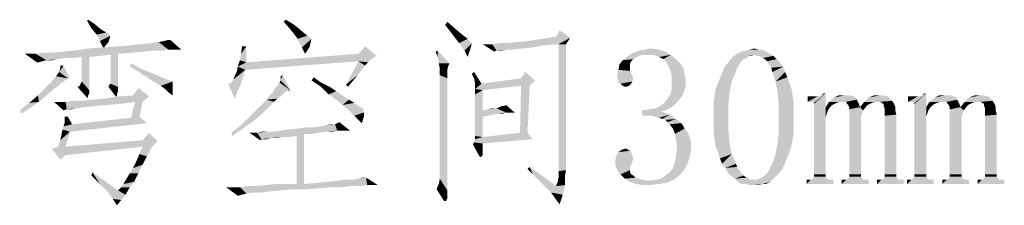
# Model space of a CAD drawing. Header units: millimetres. Extents: x 68 to 239, y 88 to 180.
# Tile 6 of 7: x 217.1 to 238.69, y 111.61 to 115.69. Entities that reach past the tile are written whole.
import ezdxf

# ---------------------------------------------------------------- set-up
doc = ezdxf.new("R2010")
doc.units = ezdxf.units.MM
doc.header["$LTSCALE"] = 16.335
doc.layers.add('50_ALL_DETAILS', color=7, linetype='CONTINUOUS')

msp = doc.modelspace()

# ---------------------------------------------------------------- linework, layer by layer
at = {"layer": '50_ALL_DETAILS', "color": 3}
for points in [[(218.576, 115.662), (218.599, 115.685), (218.74, 115.591)], [(218.74, 115.591), (218.67, 115.498), (218.576, 115.662)], [(218.67, 115.498), (218.74, 115.591), (218.88, 115.474)], [(218.88, 115.474), (218.787, 115.357), (218.67, 115.498)], [(222.888, 115.638), (222.935, 115.685), (223.123, 115.568)], [(223.123, 115.568), (223.052, 115.451), (222.888, 115.638)], [(223.052, 115.451), (223.123, 115.568), (223.263, 115.451)], [(226.427, 115.568), (226.474, 115.638), (226.662, 115.474)], [(226.662, 115.474), (226.591, 115.357), (226.427, 115.568)], [(218.88, 115.474), (218.998, 115.404), (218.787, 115.357)], [(218.787, 115.357), (218.998, 115.404), (219.091, 115.334)], [(219.091, 115.334), (218.857, 115.216), (218.787, 115.357)], [(218.857, 115.216), (219.091, 115.334), (219.045, 115.193)], [(223.263, 115.451), (223.193, 115.263), (223.052, 115.451)], [(223.263, 115.451), (223.404, 115.334), (223.193, 115.263)], [(223.193, 115.263), (223.404, 115.334), (223.498, 115.263)], [(226.591, 115.357), (226.662, 115.474), (226.802, 115.357)], [(226.802, 115.357), (226.732, 115.169), (226.591, 115.357)], [(226.802, 115.357), (226.92, 115.263), (226.732, 115.169)], [(227.787, 115.169), (227.998, 115.193), (229.17, 115.287)], [(228.912, 115.146), (227.787, 115.169), (229.17, 115.287)], [(227.998, 115.193), (228.255, 115.216), (229.17, 115.287)], [(228.255, 115.216), (228.537, 115.263), (229.17, 115.287)], [(229.17, 115.287), (228.537, 115.263), (228.865, 115.31)], [(228.865, 115.31), (228.935, 115.451), (229.17, 115.287)], [(228.912, 115.146), (229.17, 115.287), (229.076, 115.146)], [(218.951, 115.076), (218.599, 115.052), (218.927, 115.076)], [(220.357, 115.029), (218.599, 115.052), (218.951, 115.076)], [(219.045, 115.193), (218.927, 115.076), (218.857, 115.216)], [(218.927, 115.076), (219.045, 115.193), (218.951, 115.076)], [(220.357, 115.029), (218.951, 115.076), (219.279, 115.099)], [(220.357, 115.029), (219.279, 115.099), (219.537, 115.123)], [(220.357, 115.029), (219.537, 115.123), (219.771, 115.146)], [(220.357, 115.029), (219.771, 115.146), (219.982, 115.169)], [(220.357, 115.029), (219.982, 115.169), (220.146, 115.193)], [(220.146, 115.193), (220.263, 115.216), (220.404, 115.24)], [(220.357, 115.029), (220.146, 115.193), (220.404, 115.24)], [(220.404, 115.24), (220.263, 115.216), (220.357, 115.24)], [(220.498, 115.029), (220.357, 115.029), (220.404, 115.24)], [(220.591, 115.029), (220.498, 115.029), (220.404, 115.24)], [(220.591, 115.029), (220.404, 115.24), (220.638, 115.029)], [(221.927, 114.794), (221.951, 114.935), (222.068, 115.099)], [(221.927, 114.794), (222.068, 115.099), (222.068, 114.748)], [(222.068, 115.099), (221.951, 114.935), (221.974, 115.099)], [(223.498, 115.263), (223.287, 115.076), (223.193, 115.263)], [(223.498, 115.263), (223.474, 115.169), (223.287, 115.076)], [(223.287, 115.076), (223.474, 115.169), (223.451, 115.076)], [(223.451, 115.076), (223.357, 114.935), (223.287, 115.076)], [(223.451, 115.076), (223.404, 115.005), (223.357, 114.935)], [(224.529, 114.935), (224.67, 115.099), (224.927, 114.888)], [(226.732, 115.169), (226.92, 115.263), (227.013, 115.169)], [(227.013, 115.169), (226.849, 115.005), (226.732, 115.169)], [(226.849, 115.005), (227.013, 115.169), (226.966, 115.005)], [(227.341, 115.146), (227.505, 114.982), (227.248, 115.146)], [(227.341, 115.146), (227.459, 115.146), (227.505, 114.982)], [(227.787, 115.169), (227.459, 115.146), (227.599, 115.169)], [(228.912, 115.146), (227.459, 115.146), (227.787, 115.169)], [(227.459, 115.146), (228.912, 115.146), (228.607, 115.123)], [(227.459, 115.146), (228.607, 115.123), (227.763, 115.029)], [(227.459, 115.146), (227.763, 115.029), (227.552, 115.005)], [(227.459, 115.146), (227.552, 115.005), (227.505, 114.982)], [(228.607, 115.123), (228.349, 115.076), (227.763, 115.029)], [(228.349, 115.076), (228.115, 115.052), (227.763, 115.029)], [(229.076, 115.146), (229.076, 112.38), (228.912, 112.357)], [(229.076, 115.146), (228.912, 112.357), (228.912, 115.146)], [(217.31, 114.935), (217.474, 114.748), (217.216, 114.935)], [(217.31, 114.935), (217.451, 114.935), (217.474, 114.748)], [(217.802, 114.959), (219.537, 114.959), (217.451, 114.935)], [(217.802, 114.959), (217.451, 114.935), (217.615, 114.959)], [(217.451, 114.935), (219.537, 114.959), (219.255, 114.935)], [(217.451, 114.935), (219.255, 114.935), (218.084, 114.841)], [(217.451, 114.935), (218.084, 114.841), (217.685, 114.794)], [(217.451, 114.935), (217.685, 114.794), (217.474, 114.748)], [(218.084, 114.841), (217.92, 114.818), (217.685, 114.794)], [(219.795, 114.982), (217.802, 114.959), (218.037, 114.982)], [(217.802, 114.959), (219.795, 114.982), (219.537, 114.959)], [(220.005, 115.005), (218.037, 114.982), (218.295, 115.005)], [(218.037, 114.982), (220.005, 115.005), (219.795, 114.982)], [(219.255, 114.935), (219.091, 114.912), (218.084, 114.841)], [(219.091, 114.912), (218.459, 114.865), (218.084, 114.841)], [(218.084, 114.841), (218.459, 114.865), (218.271, 114.841)], [(220.357, 115.029), (218.295, 115.005), (218.599, 115.052)], [(220.005, 115.005), (218.295, 115.005), (220.357, 115.029)], [(218.459, 114.865), (219.091, 114.912), (218.623, 114.865)], [(218.623, 114.865), (218.459, 114.373), (218.459, 114.865)], [(218.459, 114.326), (218.459, 114.373), (218.623, 114.865)], [(218.459, 114.326), (218.623, 114.865), (218.623, 114.138)], [(219.091, 114.373), (219.091, 114.912), (219.255, 114.935)], [(219.091, 114.326), (219.091, 114.373), (219.255, 114.935)], [(219.091, 114.279), (219.091, 114.326), (219.255, 114.935)], [(219.091, 114.279), (219.255, 114.935), (219.255, 114.209)], [(220.005, 115.005), (220.357, 115.029), (220.216, 115.005)], [(224.927, 114.888), (222.068, 114.748), (224.529, 114.935)], [(224.927, 114.888), (224.88, 114.865), (222.068, 114.748)], [(224.88, 114.865), (224.81, 114.818), (222.068, 114.748)], [(226.263, 114.865), (226.216, 114.982), (226.263, 115.005)], [(226.287, 114.724), (226.263, 114.865), (226.263, 115.005)], [(226.287, 114.724), (226.263, 115.005), (226.521, 114.724)], [(226.966, 115.005), (226.92, 114.865), (226.849, 115.005)], [(227.552, 115.005), (227.763, 115.029), (227.646, 115.005)], [(227.763, 115.029), (228.115, 115.052), (227.927, 115.029)], [(230.623, 114.865), (230.318, 114.794), (230.435, 114.888)], [(230.623, 114.865), (230.552, 114.818), (230.318, 114.794)], [(230.74, 114.912), (230.435, 114.888), (230.552, 114.959)], [(230.435, 114.888), (230.74, 114.912), (230.623, 114.865)], [(231.255, 114.982), (230.552, 114.959), (230.67, 115.005)], [(230.74, 114.912), (230.552, 114.959), (231.255, 114.982)], [(231.115, 115.029), (230.67, 115.005), (230.81, 115.029)], [(230.67, 115.005), (231.115, 115.029), (231.255, 114.982)], [(230.88, 114.912), (230.74, 114.912), (231.255, 114.982)], [(230.81, 115.029), (230.951, 115.052), (231.115, 115.029)], [(230.998, 114.912), (230.88, 114.912), (231.255, 114.982)], [(230.998, 114.912), (231.255, 114.982), (231.373, 114.912)], [(231.373, 114.912), (231.115, 114.865), (230.998, 114.912)], [(231.209, 114.818), (231.115, 114.865), (231.373, 114.912)], [(231.209, 114.818), (231.373, 114.912), (231.49, 114.818)], [(233.084, 114.888), (233.037, 114.841), (232.685, 114.818)], [(233.084, 114.888), (232.685, 114.818), (232.755, 114.888)], [(232.685, 114.818), (233.037, 114.841), (232.966, 114.818)], [(233.552, 114.935), (233.201, 114.912), (232.755, 114.888)], [(233.552, 114.935), (232.755, 114.888), (232.826, 114.935)], [(233.084, 114.888), (232.755, 114.888), (233.201, 114.912)], [(233.459, 114.982), (232.826, 114.935), (232.92, 114.982)], [(232.826, 114.935), (233.459, 114.982), (233.552, 114.935)], [(232.92, 114.982), (233.013, 115.005), (233.388, 115.029)], [(232.92, 114.982), (233.388, 115.029), (233.459, 114.982)], [(233.295, 115.029), (233.388, 115.029), (233.013, 115.005)], [(233.295, 115.029), (233.013, 115.005), (233.107, 115.029)], [(233.084, 114.888), (233.201, 114.912), (233.13, 114.888)], [(233.107, 115.029), (233.201, 115.052), (233.295, 115.029)], [(233.271, 114.888), (233.201, 114.912), (233.552, 114.935)], [(233.318, 114.888), (233.271, 114.888), (233.552, 114.935)], [(233.318, 114.888), (233.552, 114.935), (233.623, 114.888)], [(233.623, 114.888), (233.388, 114.841), (233.318, 114.888)], [(233.435, 114.818), (233.388, 114.841), (233.623, 114.888)], [(233.435, 114.818), (233.623, 114.888), (233.693, 114.818)], [(217.685, 114.794), (217.591, 114.771), (217.474, 114.748)], [(217.474, 114.748), (217.591, 114.771), (217.521, 114.748)], [(217.685, 114.794), (217.92, 114.818), (217.802, 114.794)], [(217.966, 114.537), (217.99, 114.63), (218.06, 114.677)], [(218.154, 114.396), (217.966, 114.537), (218.06, 114.677)], [(218.06, 114.677), (217.99, 114.63), (217.99, 114.677)], [(218.177, 114.396), (218.154, 114.396), (218.06, 114.677)], [(218.177, 114.396), (218.06, 114.677), (218.201, 114.396)], [(219.513, 114.654), (219.537, 114.724), (219.818, 114.584)], [(219.818, 114.584), (219.677, 114.56), (219.513, 114.654)], [(222.045, 114.584), (221.857, 114.537), (221.88, 114.654)], [(222.068, 114.748), (221.88, 114.654), (221.927, 114.794)], [(221.88, 114.654), (222.068, 114.748), (224.529, 114.771)], [(221.88, 114.654), (224.529, 114.771), (222.045, 114.584)], [(224.81, 114.818), (224.529, 114.771), (222.068, 114.748)], [(224.67, 114.677), (224.248, 114.255), (224.529, 114.771)], [(224.67, 114.677), (224.599, 114.584), (224.248, 114.255)], [(224.529, 114.771), (224.81, 114.818), (224.74, 114.748)], [(224.529, 114.771), (224.74, 114.748), (224.67, 114.677)], [(226.521, 114.724), (226.31, 114.607), (226.287, 114.724)], [(226.521, 114.724), (226.498, 114.677), (226.31, 114.607)], [(226.31, 114.607), (226.498, 114.677), (226.474, 114.584)], [(230.482, 114.654), (230.224, 114.584), (230.248, 114.701)], [(230.482, 114.654), (230.482, 114.607), (230.224, 114.584)], [(230.505, 114.771), (230.248, 114.701), (230.318, 114.794)], [(230.505, 114.771), (230.482, 114.724), (230.248, 114.701)], [(230.248, 114.701), (230.482, 114.724), (230.482, 114.654)], [(230.318, 114.794), (230.552, 114.818), (230.505, 114.771)], [(231.49, 114.818), (231.279, 114.748), (231.209, 114.818)], [(231.279, 114.748), (231.49, 114.818), (231.584, 114.724)], [(231.584, 114.724), (231.326, 114.654), (231.279, 114.748)], [(231.326, 114.654), (231.584, 114.724), (231.654, 114.607)], [(231.654, 114.607), (231.373, 114.537), (231.326, 114.654)], [(232.826, 114.63), (232.802, 114.537), (232.498, 114.513)], [(232.826, 114.63), (232.498, 114.513), (232.545, 114.63)], [(232.873, 114.701), (232.545, 114.63), (232.615, 114.724)], [(232.545, 114.63), (232.873, 114.701), (232.826, 114.63)], [(232.966, 114.818), (232.92, 114.771), (232.615, 114.724)], [(232.966, 114.818), (232.615, 114.724), (232.685, 114.818)], [(232.615, 114.724), (232.92, 114.771), (232.873, 114.701)], [(233.693, 114.818), (233.482, 114.771), (233.435, 114.818)], [(233.482, 114.771), (233.693, 114.818), (233.763, 114.748)], [(233.763, 114.748), (233.529, 114.701), (233.482, 114.771)], [(233.529, 114.701), (233.763, 114.748), (233.834, 114.654)], [(233.834, 114.654), (233.576, 114.63), (233.529, 114.701)], [(233.599, 114.537), (233.576, 114.63), (233.834, 114.654)], [(233.599, 114.537), (233.834, 114.654), (233.88, 114.537)], [(218.154, 114.396), (217.779, 114.302), (217.896, 114.443)], [(218.154, 114.396), (217.896, 114.443), (217.966, 114.537)], [(219.677, 114.56), (219.818, 114.584), (220.052, 114.49)], [(220.052, 114.49), (219.818, 114.466), (219.677, 114.56)], [(219.818, 114.466), (220.052, 114.49), (220.263, 114.396)], [(220.263, 114.396), (219.959, 114.373), (219.818, 114.466)], [(221.74, 114.302), (221.787, 114.373), (222.045, 114.584)], [(221.74, 114.302), (222.045, 114.584), (221.951, 114.279)], [(221.787, 114.373), (221.81, 114.443), (222.045, 114.584)], [(221.81, 114.443), (221.857, 114.537), (222.045, 114.584)], [(222.818, 114.396), (222.818, 114.443), (222.865, 114.466)], [(222.818, 114.349), (222.818, 114.396), (222.865, 114.466)], [(222.818, 114.349), (222.865, 114.466), (223.029, 114.138)], [(223.498, 114.349), (223.545, 114.419), (223.709, 114.302)], [(224.599, 114.584), (224.505, 114.466), (224.248, 114.255)], [(224.505, 114.466), (224.412, 114.349), (224.248, 114.255)], [(226.474, 114.584), (226.31, 114.466), (226.31, 114.607)], [(226.474, 114.584), (226.474, 114.49), (226.31, 114.466)], [(226.31, 114.466), (226.474, 114.49), (226.474, 114.396)], [(226.474, 114.396), (226.31, 112.31), (226.31, 114.466)], [(227.06, 114.396), (227.013, 114.49), (227.06, 114.537)], [(227.084, 114.279), (227.06, 114.396), (227.06, 114.537)], [(227.084, 114.279), (227.06, 114.537), (227.224, 114.279)], [(228.091, 114.396), (228.185, 114.537), (228.396, 114.349)], [(230.482, 114.56), (230.201, 114.466), (230.224, 114.584)], [(230.482, 114.56), (230.505, 114.513), (230.201, 114.466)], [(230.505, 114.513), (230.505, 114.49), (230.201, 114.466)], [(230.201, 114.466), (230.505, 114.49), (230.529, 114.443)], [(230.529, 114.443), (230.201, 114.396), (230.201, 114.466)], [(230.201, 114.396), (230.529, 114.443), (230.552, 114.396)], [(230.224, 114.584), (230.482, 114.607), (230.482, 114.56)], [(231.373, 114.537), (231.654, 114.607), (231.677, 114.49)], [(231.677, 114.49), (231.396, 114.443), (231.373, 114.537)], [(231.396, 114.443), (231.677, 114.49), (231.701, 114.373)], [(231.701, 114.373), (231.396, 114.326), (231.396, 114.443)], [(232.451, 114.396), (232.498, 114.513), (232.802, 114.537)], [(232.451, 114.396), (232.802, 114.537), (232.709, 114.326)], [(233.88, 114.537), (233.67, 114.326), (233.599, 114.537)], [(233.88, 114.537), (233.927, 114.419), (233.67, 114.326)], [(233.67, 114.326), (233.927, 114.419), (233.974, 114.302)], [(218.037, 114.302), (217.99, 114.279), (217.638, 114.162)], [(218.037, 114.302), (217.638, 114.162), (217.779, 114.302)], [(217.99, 114.279), (217.92, 114.209), (217.638, 114.162)], [(217.638, 114.162), (217.92, 114.209), (217.849, 114.162)], [(218.154, 114.396), (218.13, 114.373), (217.779, 114.302)], [(218.13, 114.373), (218.084, 114.349), (217.779, 114.302)], [(217.779, 114.302), (218.084, 114.349), (218.037, 114.302)], [(218.623, 114.138), (218.365, 114.209), (218.412, 114.232)], [(218.623, 114.138), (218.576, 113.974), (218.365, 114.209)], [(218.623, 114.138), (218.412, 114.232), (218.435, 114.279)], [(218.623, 114.138), (218.435, 114.279), (218.459, 114.326)], [(219.045, 114.209), (219.068, 114.255), (219.091, 114.279)], [(219.255, 114.209), (219.045, 114.209), (219.091, 114.279)], [(219.255, 114.209), (219.209, 113.998), (219.045, 114.209)], [(219.255, 114.209), (219.255, 114.115), (219.209, 113.998)], [(219.959, 114.373), (220.263, 114.396), (220.451, 114.326)], [(220.451, 114.326), (220.076, 114.302), (219.959, 114.373)], [(220.193, 114.232), (220.076, 114.302), (220.451, 114.326)], [(220.287, 114.162), (220.193, 114.232), (220.451, 114.326)], [(220.287, 114.162), (220.451, 114.326), (220.451, 114.162)], [(221.951, 114.279), (221.67, 114.279), (221.74, 114.302)], [(221.951, 114.279), (221.81, 113.951), (221.67, 114.279)], [(223.029, 114.138), (222.701, 114.185), (222.748, 114.232)], [(223.029, 114.138), (222.748, 114.232), (222.795, 114.302)], [(223.029, 114.138), (222.795, 114.302), (222.818, 114.349)], [(223.709, 114.302), (223.709, 114.209), (223.498, 114.349)], [(223.709, 114.209), (223.709, 114.302), (223.896, 114.209)], [(223.896, 114.209), (223.873, 114.044), (223.709, 114.209)], [(223.896, 114.209), (224.037, 114.115), (223.873, 114.044)], [(224.248, 114.255), (224.412, 114.349), (224.295, 114.209)], [(226.31, 112.193), (226.31, 112.31), (226.474, 114.396)], [(226.31, 112.193), (226.474, 114.396), (226.474, 111.935)], [(227.224, 114.279), (228.091, 114.232), (227.084, 114.162)], [(227.224, 114.279), (227.084, 114.162), (227.084, 114.279)], [(227.084, 114.162), (228.091, 114.232), (227.248, 114.138)], [(228.396, 114.349), (227.224, 114.279), (228.091, 114.396)], [(228.091, 114.232), (227.224, 114.279), (228.396, 114.349)], [(228.279, 114.232), (228.068, 113.201), (228.091, 114.232)], [(228.068, 113.201), (228.279, 114.232), (228.232, 113.201)], [(228.091, 114.232), (228.396, 114.349), (228.279, 114.232)], [(230.552, 114.396), (230.224, 114.349), (230.201, 114.396)], [(230.224, 114.349), (230.552, 114.396), (230.529, 114.326)], [(230.529, 114.326), (230.224, 114.302), (230.224, 114.349)], [(230.271, 114.279), (230.224, 114.302), (230.529, 114.326)], [(230.271, 114.279), (230.529, 114.326), (230.505, 114.279)], [(230.505, 114.279), (230.318, 114.232), (230.271, 114.279)], [(230.318, 114.232), (230.505, 114.279), (230.459, 114.232)], [(230.459, 114.232), (230.388, 114.209), (230.318, 114.232)], [(231.396, 114.326), (231.701, 114.373), (231.701, 114.255)], [(231.701, 114.255), (231.396, 114.185), (231.396, 114.326)], [(231.396, 114.185), (231.701, 114.255), (231.677, 114.138)], [(232.357, 114.162), (232.404, 114.279), (232.709, 114.326)], [(232.357, 114.162), (232.709, 114.326), (232.662, 114.091)], [(232.709, 114.326), (232.404, 114.279), (232.451, 114.396)], [(233.974, 114.302), (233.716, 114.091), (233.67, 114.326)], [(233.974, 114.302), (234.021, 114.162), (233.716, 114.091)], [(217.521, 113.88), (217.31, 113.857), (217.498, 114.021)], [(217.849, 114.162), (217.498, 114.021), (217.638, 114.162)], [(217.498, 114.021), (217.849, 114.162), (217.521, 113.88)], [(218.107, 113.88), (218.459, 113.904), (219.935, 113.998)], [(219.63, 113.88), (218.107, 113.88), (219.935, 113.998)], [(218.459, 113.904), (218.693, 113.927), (219.935, 113.998)], [(218.623, 114.138), (218.623, 114.068), (218.576, 113.974)], [(218.623, 114.068), (218.599, 114.021), (218.576, 113.974)], [(218.576, 113.974), (218.599, 114.021), (218.599, 113.974)], [(218.693, 113.927), (218.951, 113.951), (219.935, 113.998)], [(219.935, 113.998), (218.951, 113.951), (219.255, 113.998)], [(219.255, 114.115), (219.232, 114.044), (219.209, 113.998)], [(219.209, 113.998), (219.232, 114.044), (219.232, 113.998)], [(219.935, 113.998), (219.255, 113.998), (219.584, 114.021)], [(219.584, 114.021), (219.701, 114.185), (219.935, 113.998)], [(219.63, 113.88), (219.935, 113.998), (219.795, 113.88)], [(220.451, 114.162), (220.357, 114.091), (220.287, 114.162)], [(220.357, 114.091), (220.451, 114.162), (220.451, 114.021)], [(222.818, 113.998), (222.513, 113.927), (222.584, 114.021)], [(222.818, 113.998), (222.748, 113.951), (222.513, 113.927)], [(222.912, 114.091), (222.865, 114.044), (222.584, 114.021)], [(222.912, 114.091), (222.584, 114.021), (222.654, 114.091)], [(222.584, 114.021), (222.865, 114.044), (222.818, 113.998)], [(223.029, 114.138), (222.654, 114.091), (222.701, 114.185)], [(223.029, 114.138), (222.959, 114.115), (222.654, 114.091)], [(222.654, 114.091), (222.959, 114.115), (222.912, 114.091)], [(222.959, 114.115), (223.029, 114.138), (223.005, 114.115)], [(223.873, 114.044), (224.037, 114.115), (224.177, 114.021)], [(224.177, 114.021), (224.037, 113.927), (223.873, 114.044)], [(224.037, 113.927), (224.177, 114.021), (224.318, 113.927)], [(227.248, 114.138), (227.084, 114.044), (227.084, 114.162)], [(227.084, 114.044), (227.248, 114.138), (227.248, 113.693)], [(227.248, 113.693), (227.084, 113.201), (227.084, 114.044)], [(231.63, 114.021), (231.302, 113.951), (231.373, 114.068)], [(231.302, 113.951), (231.63, 114.021), (231.56, 113.927)], [(231.677, 114.138), (231.373, 114.068), (231.396, 114.185)], [(231.373, 114.068), (231.677, 114.138), (231.63, 114.021)], [(232.31, 113.857), (232.334, 114.021), (232.662, 114.091)], [(232.31, 113.857), (232.662, 114.091), (232.638, 113.834)], [(232.662, 114.091), (232.334, 114.021), (232.357, 114.162)], [(233.716, 114.091), (234.021, 114.162), (234.045, 114.021)], [(234.045, 114.021), (233.74, 113.834), (233.716, 114.091)], [(234.045, 114.021), (234.068, 113.88), (233.74, 113.834)], [(234.373, 113.88), (234.584, 113.998), (234.677, 114.021)], [(234.443, 113.88), (234.373, 113.88), (234.677, 114.021)], [(234.42, 113.998), (234.584, 113.998), (234.373, 113.88)], [(234.42, 113.998), (234.373, 113.88), (234.373, 113.998)], [(234.443, 113.88), (234.677, 114.021), (234.771, 114.068)], [(234.466, 113.88), (234.443, 113.88), (234.771, 114.068)], [(234.513, 113.857), (234.466, 113.88), (234.771, 114.068)], [(234.513, 113.834), (234.513, 113.857), (234.771, 114.068)], [(234.513, 113.787), (234.513, 113.834), (234.771, 114.068)], [(234.513, 113.787), (234.771, 114.068), (234.771, 113.763)], [(234.771, 114.068), (234.677, 114.021), (234.724, 114.068)], [(235.427, 113.974), (235.451, 113.927), (234.841, 113.88)], [(235.427, 113.974), (234.841, 113.88), (234.959, 113.974)], [(235.31, 114.021), (235.38, 113.998), (234.959, 113.974)], [(235.24, 114.021), (235.31, 114.021), (234.959, 113.974)], [(235.17, 114.021), (235.24, 114.021), (234.959, 113.974)], [(235.17, 114.021), (234.959, 113.974), (235.052, 114.021)], [(234.959, 113.974), (235.38, 113.998), (235.427, 113.974)], [(236.177, 113.951), (235.615, 113.88), (235.709, 113.974)], [(236.037, 114.021), (236.13, 113.998), (235.709, 113.974)], [(235.943, 114.021), (236.037, 114.021), (235.709, 113.974)], [(235.943, 114.021), (235.709, 113.974), (235.826, 114.021)], [(235.709, 113.974), (236.13, 113.998), (236.177, 113.951)], [(236.576, 113.88), (236.787, 113.998), (236.88, 114.021)], [(236.646, 113.88), (236.576, 113.88), (236.88, 114.021)], [(236.623, 113.998), (236.787, 113.998), (236.576, 113.88)], [(236.623, 113.998), (236.576, 113.88), (236.576, 113.998)], [(236.646, 113.88), (236.88, 114.021), (236.974, 114.068)], [(236.67, 113.88), (236.646, 113.88), (236.974, 114.068)], [(236.716, 113.857), (236.67, 113.88), (236.974, 114.068)], [(236.716, 113.834), (236.716, 113.857), (236.974, 114.068)], [(236.716, 113.787), (236.716, 113.834), (236.974, 114.068)], [(236.716, 113.787), (236.974, 114.068), (236.974, 113.763)], [(236.974, 114.068), (236.88, 114.021), (236.927, 114.068)], [(237.63, 113.974), (237.654, 113.927), (237.045, 113.88)], [(237.63, 113.974), (237.045, 113.88), (237.162, 113.974)], [(237.513, 114.021), (237.584, 113.998), (237.162, 113.974)], [(237.443, 114.021), (237.513, 114.021), (237.162, 113.974)], [(237.373, 114.021), (237.443, 114.021), (237.162, 113.974)], [(237.373, 114.021), (237.162, 113.974), (237.255, 114.021)], [(237.162, 113.974), (237.584, 113.998), (237.63, 113.974)], [(238.38, 113.951), (237.818, 113.88), (237.912, 113.974)], [(238.24, 114.021), (238.334, 113.998), (237.912, 113.974)], [(238.146, 114.021), (238.24, 114.021), (237.912, 113.974)], [(238.146, 114.021), (237.912, 113.974), (238.029, 114.021)], [(237.912, 113.974), (238.334, 113.998), (238.38, 113.951)], [(217.099, 113.693), (217.31, 113.857), (217.521, 113.88)], [(217.099, 113.693), (217.521, 113.88), (217.146, 113.623)], [(217.966, 113.88), (218.06, 113.693), (217.849, 113.88)], [(217.966, 113.88), (218.107, 113.88), (218.06, 113.693)], [(218.107, 113.88), (218.13, 113.716), (218.06, 113.693)], [(218.459, 113.904), (218.107, 113.88), (218.271, 113.904)], [(218.107, 113.88), (219.63, 113.88), (218.74, 113.787)], [(218.107, 113.88), (218.74, 113.787), (218.529, 113.763)], [(218.107, 113.88), (218.529, 113.763), (218.13, 113.716)], [(218.529, 113.763), (218.341, 113.74), (218.13, 113.716)], [(219.63, 113.88), (218.998, 113.81), (218.74, 113.787)], [(219.63, 113.88), (219.302, 113.834), (218.998, 113.81)], [(219.795, 113.88), (219.724, 113.552), (219.537, 113.529)], [(219.795, 113.88), (219.537, 113.529), (219.63, 113.88)], [(222.677, 113.88), (222.326, 113.74), (222.513, 113.927)], [(222.677, 113.88), (222.607, 113.81), (222.326, 113.74)], [(222.326, 113.74), (222.607, 113.81), (222.443, 113.646)], [(222.513, 113.927), (222.748, 113.951), (222.677, 113.88)], [(224.318, 113.927), (224.177, 113.81), (224.037, 113.927)], [(224.318, 113.927), (224.435, 113.857), (224.177, 113.81)], [(224.177, 113.81), (224.435, 113.857), (224.529, 113.787)], [(224.529, 113.787), (224.318, 113.693), (224.177, 113.81)], [(224.529, 113.787), (224.623, 113.74), (224.318, 113.693)], [(227.552, 113.74), (227.623, 113.763), (227.716, 113.787)], [(227.763, 113.646), (227.552, 113.74), (227.716, 113.787)], [(227.716, 113.787), (227.623, 113.763), (227.67, 113.787)], [(227.763, 113.646), (227.716, 113.787), (227.763, 113.81)], [(227.834, 113.646), (227.763, 113.646), (227.763, 113.81)], [(227.904, 113.646), (227.834, 113.646), (227.763, 113.81)], [(227.904, 113.646), (227.763, 113.81), (227.951, 113.646)], [(230.904, 113.716), (231.045, 113.74), (231.396, 113.763)], [(230.904, 113.716), (231.396, 113.763), (231.302, 113.716)], [(231.396, 113.763), (231.045, 113.74), (231.138, 113.787)], [(231.49, 113.857), (231.138, 113.787), (231.232, 113.857)], [(231.138, 113.787), (231.49, 113.857), (231.396, 113.763)], [(231.56, 113.927), (231.232, 113.857), (231.302, 113.951)], [(231.232, 113.857), (231.56, 113.927), (231.49, 113.857)], [(232.638, 113.834), (232.31, 113.716), (232.31, 113.857)], [(232.31, 113.552), (232.31, 113.716), (232.638, 113.834)], [(232.31, 113.552), (232.638, 113.834), (232.638, 113.552)], [(233.74, 113.834), (234.068, 113.88), (234.068, 113.716)], [(234.068, 113.716), (233.74, 113.552), (233.74, 113.834)], [(234.771, 113.763), (234.513, 112.287), (234.513, 113.787)], [(234.771, 113.763), (234.771, 113.552), (234.513, 112.287)], [(235.005, 113.857), (234.771, 113.763), (234.841, 113.88)], [(235.005, 113.857), (234.959, 113.834), (234.771, 113.763)], [(234.959, 113.834), (234.912, 113.81), (234.771, 113.763)], [(234.771, 113.763), (234.912, 113.81), (234.865, 113.763)], [(234.771, 113.763), (234.865, 113.763), (234.818, 113.693)], [(234.771, 113.763), (234.818, 113.693), (234.795, 113.623)], [(234.771, 113.763), (234.795, 113.623), (234.771, 113.552)], [(235.076, 113.88), (234.841, 113.88), (235.451, 113.927)], [(234.841, 113.88), (235.076, 113.88), (235.005, 113.857)], [(235.123, 113.88), (235.076, 113.88), (235.451, 113.927)], [(235.17, 113.88), (235.123, 113.88), (235.451, 113.927)], [(235.216, 113.88), (235.17, 113.88), (235.451, 113.927)], [(235.216, 113.88), (235.451, 113.927), (235.474, 113.88)], [(235.474, 113.88), (235.24, 113.834), (235.216, 113.88)], [(235.24, 113.834), (235.474, 113.88), (235.498, 113.834)], [(235.498, 113.834), (235.263, 113.81), (235.24, 113.834)], [(235.287, 113.763), (235.263, 113.81), (235.498, 113.834)], [(235.287, 113.763), (235.498, 113.834), (235.521, 113.763)], [(235.521, 113.763), (235.287, 113.716), (235.287, 113.763)], [(235.591, 113.693), (235.287, 113.716), (235.521, 113.763)], [(235.779, 113.857), (235.521, 113.763), (235.615, 113.88)], [(235.779, 113.857), (235.732, 113.834), (235.521, 113.763)], [(235.732, 113.834), (235.685, 113.81), (235.521, 113.763)], [(235.521, 113.763), (235.685, 113.81), (235.591, 113.693)], [(236.177, 113.951), (236.224, 113.904), (235.615, 113.88)], [(235.849, 113.88), (235.615, 113.88), (236.224, 113.904)], [(235.615, 113.88), (235.849, 113.88), (235.779, 113.857)], [(235.896, 113.88), (235.849, 113.88), (236.224, 113.904)], [(235.966, 113.88), (235.896, 113.88), (236.224, 113.904)], [(236.037, 113.834), (235.966, 113.88), (236.224, 113.904)], [(236.037, 113.834), (236.224, 113.904), (236.271, 113.834)], [(236.271, 113.834), (236.037, 113.787), (236.037, 113.834)], [(236.037, 113.787), (236.271, 113.834), (236.295, 113.763)], [(236.295, 113.763), (236.06, 113.74), (236.037, 113.787)], [(236.06, 113.74), (236.295, 113.763), (236.295, 113.693)], [(236.974, 113.763), (236.716, 112.287), (236.716, 113.787)], [(236.974, 113.763), (236.974, 113.552), (236.716, 112.287)], [(237.209, 113.857), (236.974, 113.763), (237.045, 113.88)], [(237.209, 113.857), (237.162, 113.834), (236.974, 113.763)], [(237.162, 113.834), (237.115, 113.81), (236.974, 113.763)], [(236.974, 113.763), (237.115, 113.81), (237.068, 113.763)], [(236.974, 113.763), (237.068, 113.763), (237.021, 113.693)], [(236.974, 113.763), (237.021, 113.693), (236.998, 113.623)], [(236.974, 113.763), (236.998, 113.623), (236.974, 113.552)], [(237.279, 113.88), (237.045, 113.88), (237.654, 113.927)], [(237.045, 113.88), (237.279, 113.88), (237.209, 113.857)], [(237.326, 113.88), (237.279, 113.88), (237.654, 113.927)], [(237.373, 113.88), (237.326, 113.88), (237.654, 113.927)], [(237.42, 113.88), (237.373, 113.88), (237.654, 113.927)], [(237.42, 113.88), (237.654, 113.927), (237.677, 113.88)], [(237.677, 113.88), (237.443, 113.834), (237.42, 113.88)], [(237.443, 113.834), (237.677, 113.88), (237.701, 113.834)], [(237.701, 113.834), (237.466, 113.81), (237.443, 113.834)], [(237.49, 113.763), (237.466, 113.81), (237.701, 113.834)], [(237.49, 113.763), (237.701, 113.834), (237.724, 113.763)], [(237.724, 113.763), (237.49, 113.716), (237.49, 113.763)], [(237.795, 113.693), (237.49, 113.716), (237.724, 113.763)], [(237.982, 113.857), (237.724, 113.763), (237.818, 113.88)], [(237.982, 113.857), (237.935, 113.834), (237.724, 113.763)], [(237.935, 113.834), (237.888, 113.81), (237.724, 113.763)], [(237.724, 113.763), (237.888, 113.81), (237.795, 113.693)], [(238.38, 113.951), (238.427, 113.904), (237.818, 113.88)], [(238.052, 113.88), (237.818, 113.88), (238.427, 113.904)], [(237.818, 113.88), (238.052, 113.88), (237.982, 113.857)], [(238.099, 113.88), (238.052, 113.88), (238.427, 113.904)], [(238.17, 113.88), (238.099, 113.88), (238.427, 113.904)], [(238.24, 113.834), (238.17, 113.88), (238.427, 113.904)], [(238.24, 113.834), (238.427, 113.904), (238.474, 113.834)], [(238.474, 113.834), (238.24, 113.787), (238.24, 113.834)], [(238.24, 113.787), (238.474, 113.834), (238.498, 113.763)], [(238.498, 113.763), (238.263, 113.74), (238.24, 113.787)], [(238.263, 113.74), (238.498, 113.763), (238.498, 113.693)], [(218.154, 113.552), (218.084, 113.529), (218.084, 113.552)], [(218.084, 113.482), (218.084, 113.529), (218.154, 113.552)], [(218.084, 113.412), (218.084, 113.482), (218.154, 113.552)], [(218.084, 113.412), (218.154, 113.552), (218.248, 113.388)], [(218.13, 113.716), (218.341, 113.74), (218.224, 113.716)], [(219.537, 113.529), (219.724, 113.552), (219.888, 113.412)], [(222.255, 113.482), (221.951, 113.365), (222.138, 113.552)], [(222.443, 113.646), (222.138, 113.552), (222.326, 113.74)], [(222.138, 113.552), (222.443, 113.646), (222.255, 113.482)], [(224.318, 113.693), (224.623, 113.74), (224.646, 113.646)], [(224.646, 113.646), (224.435, 113.576), (224.318, 113.693)], [(224.435, 113.576), (224.646, 113.646), (224.646, 113.552)], [(224.646, 113.552), (224.529, 113.482), (224.435, 113.576)], [(224.529, 113.482), (224.646, 113.552), (224.623, 113.482)], [(227.248, 113.693), (227.248, 113.552), (227.084, 113.201)], [(227.084, 113.13), (227.084, 113.201), (227.248, 113.552)], [(227.084, 113.13), (227.248, 113.552), (227.248, 113.107)], [(227.248, 113.693), (227.365, 113.716), (227.552, 113.74)], [(227.763, 113.646), (227.248, 113.693), (227.552, 113.74)], [(227.248, 113.693), (227.763, 113.646), (227.599, 113.623)], [(227.248, 113.693), (227.599, 113.623), (227.248, 113.552)], [(227.599, 113.623), (227.365, 113.576), (227.248, 113.552)], [(227.552, 113.74), (227.365, 113.716), (227.459, 113.74)], [(227.599, 113.623), (227.482, 113.599), (227.365, 113.576)], [(227.599, 113.623), (227.763, 113.646), (227.693, 113.623)], [(231.302, 113.716), (230.74, 113.693), (230.904, 113.716)], [(230.74, 113.693), (231.302, 113.716), (231.162, 113.669)], [(231.162, 113.669), (230.74, 113.576), (230.74, 113.693)], [(231.162, 113.669), (231.349, 113.599), (230.74, 113.576)], [(230.834, 113.576), (230.74, 113.576), (231.349, 113.599)], [(230.951, 113.576), (230.834, 113.576), (231.349, 113.599)], [(231.021, 113.552), (230.951, 113.576), (231.349, 113.599)], [(231.115, 113.529), (231.021, 113.552), (231.349, 113.599)], [(231.185, 113.505), (231.115, 113.529), (231.349, 113.599)], [(231.185, 113.505), (231.349, 113.599), (231.49, 113.505)], [(232.638, 113.552), (232.31, 113.365), (232.31, 113.552)], [(232.31, 113.365), (232.638, 113.552), (232.638, 113.248)], [(233.74, 113.552), (234.068, 113.716), (234.068, 113.552)], [(234.068, 113.552), (234.068, 113.365), (233.74, 113.248)], [(234.068, 113.552), (233.74, 113.248), (233.74, 113.552)], [(234.513, 112.287), (234.771, 113.552), (234.771, 112.287)], [(235.591, 113.693), (235.287, 113.646), (235.287, 113.716)], [(235.287, 113.576), (235.287, 113.646), (235.591, 113.693)], [(235.287, 113.576), (235.591, 113.693), (235.545, 113.552)], [(235.545, 113.552), (235.287, 112.287), (235.287, 113.576)], [(235.287, 112.287), (235.545, 113.552), (235.545, 112.287)], [(236.295, 113.693), (236.06, 113.669), (236.06, 113.74)], [(236.06, 113.669), (236.295, 113.693), (236.318, 113.599)], [(236.318, 113.599), (236.06, 113.576), (236.06, 113.669)], [(236.06, 112.287), (236.06, 113.576), (236.318, 113.599)], [(236.06, 112.287), (236.318, 113.599), (236.318, 112.287)], [(236.716, 112.287), (236.974, 113.552), (236.974, 112.287)], [(237.795, 113.693), (237.49, 113.646), (237.49, 113.716)], [(237.49, 113.576), (237.49, 113.646), (237.795, 113.693)], [(237.49, 113.576), (237.795, 113.693), (237.748, 113.552)], [(237.748, 113.552), (237.49, 112.287), (237.49, 113.576)], [(237.49, 112.287), (237.748, 113.552), (237.748, 112.287)], [(238.498, 113.693), (238.263, 113.669), (238.263, 113.74)], [(238.263, 113.669), (238.498, 113.693), (238.521, 113.599)], [(238.521, 113.599), (238.263, 113.576), (238.263, 113.669)], [(238.263, 112.287), (238.263, 113.576), (238.521, 113.599)], [(238.263, 112.287), (238.521, 113.599), (238.521, 112.287)], [(218.037, 113.271), (218.06, 113.341), (219.888, 113.412)], [(218.037, 113.271), (219.888, 113.412), (218.201, 113.224)], [(218.248, 113.388), (218.06, 113.341), (218.084, 113.412)], [(218.06, 113.341), (218.248, 113.388), (219.888, 113.412)], [(219.888, 113.412), (218.248, 113.388), (219.537, 113.529)], [(222.021, 113.318), (221.74, 113.201), (221.951, 113.365)], [(221.951, 113.365), (222.255, 113.482), (222.021, 113.318)], [(224.06, 113.248), (223.545, 113.318), (223.709, 113.341)], [(223.709, 113.341), (223.826, 113.365), (224.013, 113.388)], [(224.06, 113.248), (223.709, 113.341), (224.013, 113.388)], [(224.013, 113.388), (223.826, 113.365), (223.92, 113.388)], [(224.013, 113.388), (224.06, 113.412), (224.107, 113.435)], [(224.06, 113.248), (224.013, 113.388), (224.107, 113.435)], [(224.177, 113.248), (224.06, 113.248), (224.107, 113.435)], [(224.271, 113.248), (224.177, 113.248), (224.107, 113.435)], [(224.271, 113.248), (224.107, 113.435), (224.341, 113.248)], [(224.623, 113.482), (224.599, 113.412), (224.529, 113.482)], [(231.49, 113.505), (231.255, 113.482), (231.185, 113.505)], [(231.302, 113.435), (231.255, 113.482), (231.49, 113.505)], [(231.302, 113.435), (231.49, 113.505), (231.607, 113.412)], [(231.607, 113.412), (231.349, 113.388), (231.302, 113.435)], [(231.42, 113.294), (231.349, 113.388), (231.607, 113.412)], [(231.42, 113.294), (231.607, 113.412), (231.677, 113.294)], [(232.638, 113.248), (232.31, 113.201), (232.31, 113.365)], [(233.74, 113.248), (234.068, 113.365), (234.068, 113.201)], [(217.943, 112.896), (217.99, 113.037), (218.201, 113.224)], [(217.943, 112.896), (218.201, 113.224), (218.107, 112.896)], [(217.99, 113.037), (218.013, 113.154), (218.201, 113.224)], [(218.201, 113.224), (218.013, 113.154), (218.037, 113.271)], [(219.795, 113.037), (219.935, 113.201), (220.123, 113.013)], [(221.74, 113.201), (222.021, 113.318), (221.763, 113.13)], [(222.209, 113.201), (222.373, 113.037), (222.138, 113.201)], [(222.209, 113.201), (222.302, 113.201), (222.373, 113.037)], [(222.654, 113.224), (223.826, 113.224), (222.302, 113.201)], [(222.513, 113.224), (222.654, 113.224), (222.302, 113.201)], [(222.513, 113.224), (222.302, 113.201), (222.396, 113.224)], [(222.302, 113.201), (223.826, 113.224), (223.662, 113.201)], [(222.302, 113.201), (223.662, 113.201), (223.334, 113.177)], [(222.302, 113.201), (223.334, 113.177), (222.396, 113.06)], [(222.302, 113.201), (222.396, 113.06), (222.373, 113.037)], [(223.334, 113.177), (222.607, 113.084), (222.396, 113.06)], [(223.334, 113.177), (222.865, 113.107), (222.607, 113.084)], [(224.06, 113.248), (222.654, 113.224), (222.818, 113.248)], [(223.826, 113.224), (222.654, 113.224), (224.06, 113.248)], [(222.818, 113.248), (222.982, 113.271), (223.545, 113.318)], [(224.06, 113.248), (222.818, 113.248), (223.545, 113.318)], [(223.334, 113.177), (223.17, 113.13), (222.865, 113.107)], [(222.865, 113.107), (223.17, 113.13), (223.005, 113.107)], [(222.982, 113.271), (223.193, 113.294), (223.545, 113.318)], [(223.17, 112.076), (223.17, 113.13), (223.334, 113.177)], [(223.17, 112.076), (223.334, 113.177), (223.334, 112.076)], [(223.545, 113.318), (223.193, 113.294), (223.38, 113.318)], [(223.334, 113.177), (223.662, 113.201), (223.498, 113.177)], [(223.826, 113.224), (224.06, 113.248), (223.943, 113.224)], [(227.084, 113.06), (227.248, 113.107), (228.232, 113.201)], [(227.084, 113.06), (228.232, 113.201), (228.349, 113.06)], [(227.248, 113.107), (227.084, 113.06), (227.084, 113.13)], [(228.232, 113.201), (227.248, 113.107), (228.068, 113.201)], [(231.677, 113.294), (231.466, 113.177), (231.42, 113.294)], [(231.677, 113.294), (231.748, 113.201), (231.466, 113.177)], [(231.466, 113.177), (231.748, 113.201), (231.795, 113.084)], [(231.795, 113.084), (231.49, 113.037), (231.466, 113.177)], [(232.334, 113.06), (232.31, 113.201), (232.638, 113.248)], [(232.334, 113.06), (232.638, 113.248), (232.662, 112.966)], [(234.068, 113.201), (233.716, 112.966), (233.74, 113.248)], [(234.068, 113.201), (234.045, 113.06), (233.716, 112.966)], [(218.107, 112.896), (219.795, 112.896), (217.802, 112.849)], [(218.107, 112.896), (217.802, 112.849), (217.943, 112.896)], [(217.802, 112.849), (219.795, 112.896), (218.107, 112.709)], [(220.123, 113.013), (218.107, 112.896), (219.795, 113.037)], [(219.795, 112.896), (218.107, 112.896), (220.123, 113.013)], [(220.005, 112.896), (219.724, 112.732), (219.795, 112.896)], [(219.724, 112.732), (220.005, 112.896), (219.888, 112.685)], [(219.795, 112.896), (220.123, 113.013), (220.005, 112.896)], [(222.443, 113.06), (222.396, 113.06), (222.607, 113.084)], [(222.443, 113.06), (222.607, 113.084), (222.513, 113.06)], [(222.607, 113.084), (222.865, 113.107), (222.724, 113.084)], [(227.248, 112.966), (227.037, 112.943), (227.06, 112.99)], [(227.037, 112.943), (227.248, 112.966), (227.248, 112.873)], [(227.248, 112.873), (227.177, 112.685), (227.037, 112.943)], [(228.349, 113.06), (227.06, 112.99), (227.084, 113.06)], [(227.06, 112.99), (228.349, 113.06), (227.248, 112.966)], [(231.49, 113.037), (231.795, 113.084), (231.818, 112.966)], [(231.818, 112.966), (231.513, 112.896), (231.49, 113.037)], [(231.818, 112.849), (231.49, 112.709), (231.513, 112.896)], [(231.513, 112.896), (231.818, 112.966), (231.818, 112.849)], [(232.662, 112.966), (232.357, 112.896), (232.334, 113.06)], [(232.404, 112.779), (232.357, 112.896), (232.662, 112.966)], [(232.404, 112.779), (232.662, 112.966), (232.709, 112.732)], [(234.021, 112.919), (233.67, 112.732), (233.716, 112.966)], [(234.021, 112.919), (233.974, 112.779), (233.67, 112.732)], [(233.716, 112.966), (234.045, 113.06), (234.021, 112.919)], [(218.107, 112.709), (217.99, 112.615), (217.802, 112.849)], [(219.888, 112.685), (219.654, 112.568), (219.724, 112.732)], [(219.654, 112.568), (219.888, 112.685), (219.795, 112.498)], [(227.248, 112.873), (227.248, 112.802), (227.177, 112.685)], [(227.248, 112.802), (227.248, 112.755), (227.177, 112.685)], [(227.248, 112.755), (227.248, 112.709), (227.177, 112.685)], [(227.177, 112.685), (227.248, 112.709), (227.224, 112.685)], [(227.224, 112.685), (227.201, 112.662), (227.177, 112.685)], [(230.552, 112.638), (230.154, 112.591), (230.177, 112.685)], [(230.505, 112.779), (230.529, 112.709), (230.177, 112.685)], [(230.505, 112.779), (230.177, 112.685), (230.224, 112.779)], [(230.177, 112.685), (230.529, 112.709), (230.552, 112.638)], [(230.435, 112.826), (230.482, 112.802), (230.224, 112.779)], [(230.435, 112.826), (230.224, 112.779), (230.295, 112.826)], [(230.224, 112.779), (230.482, 112.802), (230.505, 112.779)], [(230.412, 112.849), (230.295, 112.826), (230.365, 112.849)], [(230.295, 112.826), (230.412, 112.849), (230.435, 112.826)], [(231.795, 112.709), (231.466, 112.568), (231.49, 112.709)], [(231.466, 112.568), (231.795, 112.709), (231.748, 112.544)], [(231.49, 112.709), (231.818, 112.849), (231.795, 112.709)], [(232.709, 112.732), (232.451, 112.638), (232.404, 112.779)], [(232.498, 112.521), (232.451, 112.638), (232.709, 112.732)], [(232.498, 112.521), (232.709, 112.732), (232.802, 112.521)], [(233.927, 112.662), (233.599, 112.521), (233.67, 112.732)], [(233.67, 112.732), (233.974, 112.779), (233.927, 112.662)], [(219.513, 112.31), (219.584, 112.427), (219.795, 112.498)], [(219.513, 112.31), (219.795, 112.498), (219.701, 112.31)], [(219.795, 112.498), (219.584, 112.427), (219.654, 112.568)], [(230.154, 112.591), (230.552, 112.638), (230.529, 112.568)], [(230.529, 112.568), (230.154, 112.498), (230.154, 112.591)], [(230.154, 112.498), (230.529, 112.568), (230.505, 112.498)], [(230.505, 112.498), (230.201, 112.38), (230.154, 112.498)], [(230.505, 112.498), (230.482, 112.451), (230.201, 112.38)], [(231.748, 112.544), (231.42, 112.427), (231.466, 112.568)], [(231.42, 112.427), (231.748, 112.544), (231.677, 112.404)], [(232.802, 112.521), (232.568, 112.427), (232.498, 112.521)], [(232.802, 112.521), (232.826, 112.451), (232.568, 112.427)], [(233.552, 112.451), (233.599, 112.521), (233.88, 112.544)], [(233.552, 112.451), (233.88, 112.544), (233.834, 112.427)], [(233.927, 112.662), (233.88, 112.544), (233.599, 112.521)], [(218.857, 112.076), (218.67, 112.263), (218.693, 112.334)], [(218.857, 112.076), (218.693, 112.334), (219.255, 111.935)], [(219.701, 112.31), (219.443, 112.193), (219.513, 112.31)], [(219.443, 112.193), (219.701, 112.31), (219.607, 112.123)], [(228.349, 112.287), (228.232, 112.404), (228.279, 112.451)], [(228.466, 112.169), (228.349, 112.287), (228.279, 112.451)], [(228.56, 112.076), (228.466, 112.169), (228.279, 112.451)], [(228.56, 112.076), (228.279, 112.451), (228.865, 112.029)], [(228.912, 112.357), (229.076, 112.38), (229.052, 112.24)], [(229.052, 112.24), (228.912, 112.216), (228.912, 112.357)], [(230.201, 112.38), (230.482, 112.451), (230.482, 112.38)], [(230.482, 112.38), (230.271, 112.287), (230.201, 112.38)], [(230.482, 112.38), (230.482, 112.334), (230.271, 112.287)], [(230.271, 112.287), (230.482, 112.334), (230.505, 112.287)], [(230.505, 112.287), (230.365, 112.193), (230.271, 112.287)], [(230.505, 112.287), (230.552, 112.263), (230.365, 112.193)], [(230.552, 112.263), (230.599, 112.216), (230.365, 112.193)], [(231.162, 112.193), (231.255, 112.263), (231.584, 112.287)], [(231.162, 112.193), (231.584, 112.287), (231.443, 112.169)], [(231.584, 112.287), (231.255, 112.263), (231.349, 112.334)], [(231.677, 112.404), (231.349, 112.334), (231.42, 112.427)], [(231.349, 112.334), (231.677, 112.404), (231.584, 112.287)], [(232.568, 112.427), (232.826, 112.451), (232.873, 112.38)], [(232.873, 112.38), (232.615, 112.334), (232.568, 112.427)], [(232.615, 112.334), (232.873, 112.38), (232.92, 112.31)], [(232.92, 112.31), (232.685, 112.263), (232.615, 112.334)], [(232.685, 112.263), (232.92, 112.31), (232.966, 112.263)], [(232.966, 112.263), (232.779, 112.193), (232.685, 112.263)], [(232.966, 112.263), (233.037, 112.216), (232.779, 112.193)], [(233.318, 112.193), (233.365, 112.216), (233.693, 112.263)], [(233.318, 112.193), (233.693, 112.263), (233.623, 112.193)], [(233.693, 112.263), (233.365, 112.216), (233.435, 112.263)], [(233.435, 112.263), (233.482, 112.31), (233.763, 112.334)], [(233.435, 112.263), (233.763, 112.334), (233.693, 112.263)], [(233.763, 112.334), (233.482, 112.31), (233.529, 112.38)], [(233.834, 112.427), (233.529, 112.38), (233.552, 112.451)], [(233.529, 112.38), (233.834, 112.427), (233.763, 112.334)], [(234.771, 112.287), (234.513, 112.24), (234.513, 112.287)], [(234.513, 112.24), (234.771, 112.287), (234.771, 112.24)], [(235.545, 112.287), (235.287, 112.24), (235.287, 112.287)], [(235.287, 112.24), (235.545, 112.287), (235.545, 112.24)], [(236.318, 112.287), (236.06, 112.24), (236.06, 112.287)], [(236.06, 112.24), (236.318, 112.287), (236.318, 112.24)], [(236.974, 112.287), (236.716, 112.24), (236.716, 112.287)], [(236.716, 112.24), (236.974, 112.287), (236.974, 112.24)], [(237.748, 112.287), (237.49, 112.24), (237.49, 112.287)], [(237.49, 112.24), (237.748, 112.287), (237.748, 112.24)], [(238.521, 112.287), (238.263, 112.24), (238.263, 112.287)], [(238.263, 112.24), (238.521, 112.287), (238.521, 112.24)], [(219.255, 111.935), (219.021, 111.912), (218.857, 112.076)], [(219.326, 112.005), (219.373, 112.076), (219.607, 112.123)], [(219.326, 112.005), (219.607, 112.123), (219.513, 112.005)], [(219.607, 112.123), (219.373, 112.076), (219.443, 112.193)], [(224.716, 112.052), (222.279, 112.029), (222.49, 112.052)], [(224.365, 112.029), (222.279, 112.029), (224.716, 112.052)], [(223.17, 112.076), (223.334, 112.076), (222.49, 112.052)], [(222.935, 112.076), (223.17, 112.076), (222.49, 112.052)], [(222.935, 112.076), (222.49, 112.052), (222.701, 112.076)], [(224.716, 112.052), (222.49, 112.052), (223.334, 112.076)], [(223.334, 112.076), (223.591, 112.099), (224.388, 112.169)], [(224.716, 112.052), (223.334, 112.076), (224.388, 112.169)], [(223.591, 112.099), (223.849, 112.123), (224.388, 112.169)], [(223.849, 112.123), (224.06, 112.146), (224.388, 112.169)], [(224.388, 112.169), (224.06, 112.146), (224.224, 112.169)], [(224.365, 112.029), (224.716, 112.052), (224.552, 112.029)], [(224.388, 112.169), (224.529, 112.193), (224.693, 112.216)], [(224.716, 112.052), (224.388, 112.169), (224.693, 112.216)], [(224.693, 112.216), (224.529, 112.193), (224.623, 112.216)], [(224.857, 112.052), (224.716, 112.052), (224.693, 112.216)], [(224.857, 112.052), (224.693, 112.216), (224.951, 112.052)], [(226.24, 111.959), (226.263, 112.029), (226.287, 112.076)], [(226.474, 111.935), (226.24, 111.959), (226.287, 112.076)], [(226.474, 111.935), (226.287, 112.076), (226.31, 112.193)], [(228.865, 112.029), (228.654, 111.982), (228.56, 112.076)], [(228.654, 111.982), (228.865, 112.029), (229.052, 112.052)], [(228.654, 111.982), (229.052, 112.052), (229.029, 111.935)], [(228.865, 112.052), (228.888, 112.099), (229.052, 112.123)], [(228.865, 112.052), (229.052, 112.123), (229.052, 112.052)], [(229.052, 112.052), (228.865, 112.029), (228.865, 112.052)], [(229.052, 112.123), (228.888, 112.099), (228.912, 112.216)], [(228.912, 112.216), (229.052, 112.24), (229.052, 112.123)], [(230.365, 112.193), (230.599, 112.216), (230.74, 112.169)], [(230.74, 112.169), (230.482, 112.123), (230.365, 112.193)], [(230.74, 112.169), (230.88, 112.146), (230.482, 112.123)], [(230.482, 112.123), (230.88, 112.146), (231.443, 112.169)], [(230.482, 112.123), (231.443, 112.169), (231.279, 112.099)], [(231.279, 112.099), (230.623, 112.076), (230.482, 112.123)], [(230.623, 112.076), (231.279, 112.099), (231.115, 112.076)], [(231.115, 112.076), (230.763, 112.052), (230.623, 112.076)], [(230.763, 112.052), (231.115, 112.076), (230.904, 112.052)], [(231.443, 112.169), (230.88, 112.146), (231.045, 112.169)], [(231.443, 112.169), (231.045, 112.169), (231.162, 112.193)], [(232.779, 112.193), (233.037, 112.216), (233.084, 112.193)], [(233.084, 112.193), (232.849, 112.123), (232.779, 112.193)], [(233.084, 112.193), (233.13, 112.169), (232.849, 112.123)], [(232.849, 112.123), (233.248, 112.169), (233.623, 112.193)], [(232.849, 112.123), (233.623, 112.193), (233.552, 112.123)], [(233.201, 112.169), (233.248, 112.169), (232.849, 112.123)], [(233.13, 112.169), (233.201, 112.169), (232.849, 112.123)], [(233.552, 112.123), (232.92, 112.076), (232.849, 112.123)], [(233.013, 112.076), (232.92, 112.076), (233.552, 112.123)], [(233.388, 112.076), (233.013, 112.076), (233.552, 112.123)], [(233.388, 112.076), (233.107, 112.052), (233.013, 112.076)], [(233.201, 112.052), (233.107, 112.052), (233.388, 112.076)], [(233.201, 112.052), (233.388, 112.076), (233.295, 112.052)], [(233.623, 112.193), (233.248, 112.169), (233.318, 112.193)], [(233.388, 112.076), (233.552, 112.123), (233.459, 112.076)], [(234.888, 112.169), (234.935, 112.169), (234.349, 112.076)], [(234.841, 112.169), (234.888, 112.169), (234.349, 112.076)], [(234.443, 112.169), (234.841, 112.169), (234.349, 112.076)], [(234.373, 112.169), (234.443, 112.169), (234.349, 112.076)], [(234.373, 112.169), (234.349, 112.076), (234.349, 112.169)], [(234.349, 112.076), (234.935, 112.169), (234.935, 112.076)], [(234.795, 112.193), (234.443, 112.169), (234.49, 112.193)], [(234.443, 112.169), (234.795, 112.193), (234.841, 112.169)], [(234.771, 112.24), (234.49, 112.193), (234.513, 112.24)], [(234.49, 112.193), (234.771, 112.24), (234.795, 112.193)], [(235.685, 112.169), (235.709, 112.169), (235.123, 112.076)], [(235.615, 112.169), (235.685, 112.169), (235.123, 112.076)], [(235.216, 112.169), (235.615, 112.169), (235.123, 112.076)], [(235.146, 112.169), (235.216, 112.169), (235.123, 112.076)], [(235.146, 112.169), (235.123, 112.076), (235.123, 112.169)], [(235.123, 112.076), (235.709, 112.169), (235.709, 112.076)], [(235.568, 112.193), (235.216, 112.169), (235.263, 112.193)], [(235.216, 112.169), (235.568, 112.193), (235.615, 112.169)], [(235.545, 112.24), (235.263, 112.193), (235.287, 112.24)], [(235.263, 112.193), (235.545, 112.24), (235.568, 112.193)], [(236.459, 112.169), (236.482, 112.169), (235.896, 112.076)], [(236.388, 112.169), (236.459, 112.169), (235.896, 112.076)], [(235.99, 112.169), (236.388, 112.169), (235.896, 112.076)], [(235.943, 112.169), (235.99, 112.169), (235.896, 112.076)], [(235.943, 112.169), (235.896, 112.076), (235.896, 112.169)], [(235.896, 112.076), (236.482, 112.169), (236.482, 112.076)], [(236.341, 112.193), (235.99, 112.169), (236.037, 112.193)], [(235.99, 112.169), (236.341, 112.193), (236.388, 112.169)], [(236.318, 112.24), (236.037, 112.193), (236.06, 112.24)], [(236.037, 112.193), (236.318, 112.24), (236.341, 112.193)], [(237.091, 112.169), (237.138, 112.169), (236.552, 112.076)], [(237.045, 112.169), (237.091, 112.169), (236.552, 112.076)], [(236.646, 112.169), (237.045, 112.169), (236.552, 112.076)], [(236.576, 112.169), (236.646, 112.169), (236.552, 112.076)], [(236.576, 112.169), (236.552, 112.076), (236.552, 112.169)], [(236.552, 112.076), (237.138, 112.169), (237.138, 112.076)], [(236.998, 112.193), (236.646, 112.169), (236.693, 112.193)], [(236.646, 112.169), (236.998, 112.193), (237.045, 112.169)], [(236.974, 112.24), (236.693, 112.193), (236.716, 112.24)], [(236.693, 112.193), (236.974, 112.24), (236.998, 112.193)], [(237.888, 112.169), (237.912, 112.169), (237.326, 112.076)], [(237.818, 112.169), (237.888, 112.169), (237.326, 112.076)], [(237.42, 112.169), (237.818, 112.169), (237.326, 112.076)], [(237.349, 112.169), (237.42, 112.169), (237.326, 112.076)], [(237.349, 112.169), (237.326, 112.076), (237.326, 112.169)], [(237.326, 112.076), (237.912, 112.169), (237.912, 112.076)], [(237.771, 112.193), (237.42, 112.169), (237.466, 112.193)], [(237.42, 112.169), (237.771, 112.193), (237.818, 112.169)], [(237.748, 112.24), (237.466, 112.193), (237.49, 112.24)], [(237.466, 112.193), (237.748, 112.24), (237.771, 112.193)], [(238.662, 112.169), (238.685, 112.169), (238.099, 112.076)], [(238.591, 112.169), (238.662, 112.169), (238.099, 112.076)], [(238.193, 112.169), (238.591, 112.169), (238.099, 112.076)], [(238.146, 112.169), (238.193, 112.169), (238.099, 112.076)], [(238.146, 112.169), (238.099, 112.076), (238.099, 112.169)], [(238.099, 112.076), (238.685, 112.169), (238.685, 112.076)], [(238.545, 112.193), (238.193, 112.169), (238.24, 112.193)], [(238.193, 112.169), (238.545, 112.193), (238.591, 112.169)], [(238.521, 112.24), (238.24, 112.193), (238.263, 112.24)], [(238.24, 112.193), (238.521, 112.24), (238.545, 112.193)], [(219.42, 111.841), (219.021, 111.912), (219.255, 111.935)], [(219.42, 111.841), (219.138, 111.748), (219.021, 111.912)], [(219.138, 111.748), (219.42, 111.841), (219.326, 111.724)], [(219.513, 112.005), (219.255, 111.935), (219.326, 112.005)], [(219.255, 111.935), (219.513, 112.005), (219.42, 111.841)], [(221.763, 112.005), (221.88, 111.818), (221.623, 112.005)], [(221.763, 112.005), (221.927, 112.005), (221.88, 111.818)], [(221.927, 112.005), (221.974, 111.841), (221.88, 111.818)], [(222.279, 112.029), (224.365, 112.029), (221.927, 112.005)], [(222.279, 112.029), (221.927, 112.005), (222.091, 112.029)], [(223.92, 112.005), (221.927, 112.005), (224.365, 112.029)], [(221.927, 112.005), (223.92, 112.005), (223.076, 111.959)], [(221.927, 112.005), (223.076, 111.959), (222.209, 111.888)], [(221.927, 112.005), (222.209, 111.888), (222.068, 111.865)], [(221.927, 112.005), (222.068, 111.865), (221.974, 111.841)], [(223.076, 111.959), (222.818, 111.935), (222.209, 111.888)], [(222.818, 111.935), (222.584, 111.912), (222.209, 111.888)], [(222.209, 111.888), (222.584, 111.912), (222.396, 111.888)], [(223.92, 112.005), (223.662, 111.982), (223.076, 111.959)], [(223.076, 111.959), (223.662, 111.982), (223.357, 111.959)], [(223.92, 112.005), (224.365, 112.029), (224.154, 112.005)], [(226.474, 111.935), (226.404, 111.701), (226.24, 111.959)], [(226.474, 111.935), (226.474, 111.865), (226.404, 111.701)], [(226.474, 111.865), (226.474, 111.794), (226.404, 111.701)], [(229.029, 111.935), (228.748, 111.888), (228.654, 111.982)], [(228.748, 111.888), (229.029, 111.935), (229.005, 111.841)], [(229.005, 111.841), (228.818, 111.794), (228.748, 111.888)], [(228.818, 111.794), (229.005, 111.841), (228.982, 111.771)], [(219.326, 111.724), (219.232, 111.607), (219.138, 111.748)], [(226.474, 111.794), (226.474, 111.748), (226.404, 111.701)], [(226.474, 111.748), (226.451, 111.724), (226.404, 111.701)], [(226.427, 111.701), (226.404, 111.701), (226.451, 111.724)], [(226.427, 111.701), (226.451, 111.724), (226.451, 111.701)], [(228.982, 111.771), (228.865, 111.724), (228.818, 111.794)], [(228.865, 111.724), (228.982, 111.771), (228.959, 111.701)], [(228.959, 111.701), (228.935, 111.63), (228.865, 111.724)]]:
    msp.add_solid(points, dxfattribs=at)

doc.saveas('drawing.dxf')
